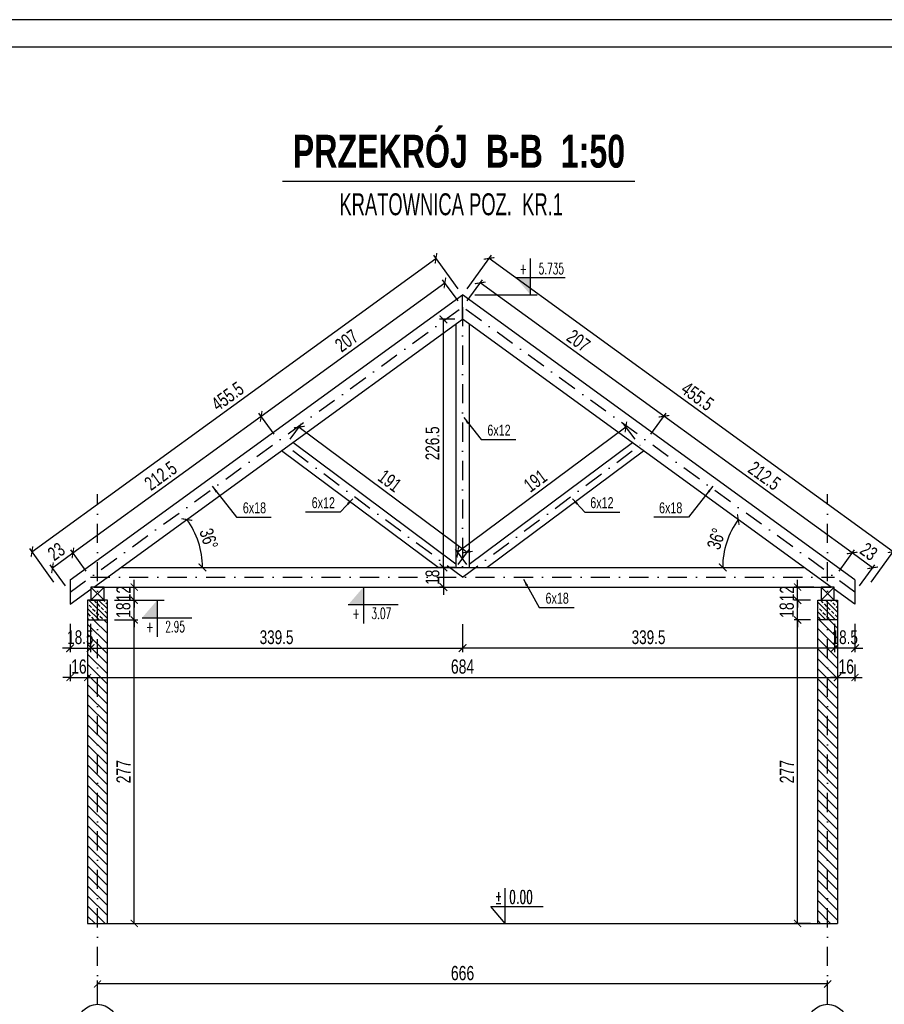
# Model space of a CAD drawing. Extents: x 10476 to 23681, y -304923 to -300723.
# Tile 16 of 25: x 22495 to 23284, y -304337 to -303438. Entities that reach past the tile are written whole.
import ezdxf

# ---------------------------------------------------------------- set-up
doc = ezdxf.new("R2010")
doc.units = 0
doc.header["$MEASUREMENT"] = 0
doc.linetypes.add('DASHDOT', pattern=[1, 0.5, -0.25, 0, -0.25])
doc.layers.get('0').update_dxf_attribs({"linetype": 'CONTINUOUS'})
doc.layers.get('DEFPOINTS').update_dxf_attribs({"linetype": 'CONTINUOUS'})
doc.layers.add('OBRYS', color=7, linetype='CONTINUOUS')
doc.styles.add('ARIAL NAROW', font='arial.ttf', dxfattribs={"width": 0.6})
doc.styles.add('GRYF', font='arialbd.ttf', dxfattribs={"width": 0.8})
doc.styles.add('RAMKA', font='arial.ttf', dxfattribs={"width": 0.7})
doc.styles.get("Standard").update_dxf_attribs({"font": 'txt.shx', "width": 0.6})
doc.dimstyles.new('1-50', dxfattribs={"dimscale": 6.5, "dimtxt": 2, "dimasz": 1, "dimexe": 0.5, "dimexo": 1, "dimgap": 0.5, "dimtad": 1, "dimrnd": 0.5, "dimdsep": 46, "dimtxsty": 'RAMKA', "dimblk": 'ARCHTICK', "dimcen": 0, "dimclrd": 2, "dimclre": 2, "dimclrt": 7, "dimadec": 0, "dimazin": 2, "dimtfac": 1, "dimtix": 1, "dimtmove": 0, "dimatfit": 3, "dimfxl": 1, "dimtolj": 1, "dimarcsym": 0})
doc.dimstyles.new('1-75', dxfattribs={"dimscale": 7, "dimtxt": 1.8, "dimasz": 1, "dimexe": 0.5, "dimexo": 1, "dimgap": 0.5, "dimtad": 1, "dimrnd": 0.5, "dimdsep": 46, "dimtxsty": 'RAMKA', "dimblk": 'ARCHTICK', "dimcen": 0, "dimclrd": 2, "dimclre": 2, "dimclrt": 7, "dimadec": 0, "dimazin": 2, "dimtfac": 1, "dimtix": 1, "dimtmove": 0, "dimatfit": 3, "dimfxl": 1, "dimtolj": 1, "dimarcsym": 0})
pattern_1 = [(315, (54718.3096, -166799.379), (4.5961939, 4.5961939), [])]
pattern_2 = [(315, (192513.973, -280476.76), (4.41941738, 4.41941738), []), (315, (192513.973, -280481.1795), (4.41941738, 4.41941738), [3.125, -1.5625])]

# ---------------------------------------------------------------- blocks, each defined once
blk = doc.blocks.new('_ArchTick')
at = {"color": 0, "linetype": 'Continuous', "const_width": 0.15}
blk.add_lwpolyline([(-0.5, -0.5), (0.5, 0.5)], dxfattribs=at)
blk = doc.blocks.new('*D121')
at = {"color": 2, "lineweight": -2, "ltscale": 35, "transparency": 16777216}
for p, q in [((22566.39, -304330.45), (22566.39, -304315.16)), ((23232.39, -304318.41), (22566.39, -304318.41)), ((23232.39, -304330.45), (23232.39, -304315.16))]:
    blk.add_line(p, q, dxfattribs=at)
at = {"layer": 'DEFPOINTS', "color": 0, "ltscale": 35, "transparency": 16777216}
for p in [(22566.39, -304318.41), (22566.39, -304336.95), (23232.39, -304336.95)]:
    blk.add_point(p, dxfattribs=at)
at = {"color": 2, "lineweight": -2, "ltscale": 35, "transparency": 16777216, "xscale": 6.5, "yscale": 6.5, "zscale": 6.5, "rotation": 180}
blk.add_blockref('_ArchTick', (22566.39, -304318.41), dxfattribs=at)
at = {"color": 2, "lineweight": -2, "ltscale": 35, "transparency": 16777216, "xscale": 6.5, "yscale": 6.5, "zscale": 6.5}
blk.add_blockref('_ArchTick', (23232.39, -304318.41), dxfattribs=at)
at = {"color": 7, "ltscale": 35, "transparency": 16777216, "insert": (22899.39, -304308.53), "char_height": 13, "attachment_point": 5, "style": 'RAMKA'}
blk.add_mtext('\\A1;666', dxfattribs=at)
blk = doc.blocks.new('*D122')
at = {"color": 2, "lineweight": -2, "ltscale": 35, "transparency": 16777216}
for p, q in [((22581.89, -303986.11), (22603.14, -303986.11)), ((22599.89, -304263.11), (22599.89, -303986.11)), ((22581.89, -304263.11), (22603.14, -304263.11))]:
    blk.add_line(p, q, dxfattribs=at)
at = {"layer": 'DEFPOINTS', "color": 0, "ltscale": 35, "transparency": 16777216}
for p in [(22575.39, -303986.11), (22599.89, -303986.11), (22575.39, -304263.11)]:
    blk.add_point(p, dxfattribs=at)
at = {"color": 2, "lineweight": -2, "ltscale": 35, "transparency": 16777216, "xscale": 6.5, "yscale": 6.5, "zscale": 6.5}
for p, rotation in [((22599.89, -303986.11), 90), ((22599.89, -304263.11), 270)]:
    blk.add_blockref('_ArchTick', p, dxfattribs=dict(at, rotation=rotation))
at = {"color": 7, "ltscale": 35, "transparency": 16777216, "insert": (22590.11, -304124.61), "char_height": 13, "attachment_point": 5, "rotation": 90, "style": 'RAMKA'}
blk.add_mtext('\\A1;277', dxfattribs=at)
blk = doc.blocks.new('*D123')
at = {"color": 2, "lineweight": -2, "ltscale": 35, "transparency": 16777216}
for p, q in [((22581.89, -303968.11), (22603.14, -303968.11)), ((22599.89, -303968.11), (22599.89, -303961.61)), ((22599.89, -303986.11), (22599.89, -303968.11)), ((22581.89, -303986.11), (22603.14, -303986.11)), ((22599.89, -303986.11), (22599.89, -303992.61))]:
    blk.add_line(p, q, dxfattribs=at)
at = {"layer": 'DEFPOINTS', "color": 0, "ltscale": 35, "transparency": 16777216}
for p in [(22575.39, -303968.11), (22599.89, -303968.11), (22575.39, -303986.11)]:
    blk.add_point(p, dxfattribs=at)
at = {"color": 2, "lineweight": -2, "ltscale": 35, "transparency": 16777216, "xscale": 6.5, "yscale": 6.5, "zscale": 6.5}
for p, rotation in [((22599.89, -303968.11), 270), ((22599.89, -303986.11), 90)]:
    blk.add_blockref('_ArchTick', p, dxfattribs=dict(at, rotation=rotation))
at = {"color": 7, "ltscale": 35, "transparency": 16777216, "insert": (22590, -303977.11), "char_height": 13, "attachment_point": 5, "rotation": 90, "style": 'RAMKA'}
blk.add_mtext('\\A1;18', dxfattribs=at)
blk = doc.blocks.new('*D124')
at = {"color": 2, "lineweight": -2, "ltscale": 35, "transparency": 16777216}
for p, q in [((22599.89, -303956.11), (22599.89, -303949.61)), ((22578.89, -303956.11), (22603.14, -303956.11)), ((22599.89, -303968.11), (22599.89, -303956.11)), ((22581.89, -303968.11), (22603.14, -303968.11)), ((22599.89, -303968.11), (22599.89, -303974.61))]:
    blk.add_line(p, q, dxfattribs=at)
at = {"layer": 'DEFPOINTS', "color": 0, "ltscale": 35, "transparency": 16777216}
for p in [(22572.39, -303956.11), (22599.89, -303956.11), (22575.39, -303968.11)]:
    blk.add_point(p, dxfattribs=at)
at = {"color": 2, "lineweight": -2, "ltscale": 35, "transparency": 16777216, "xscale": 6.5, "yscale": 6.5, "zscale": 6.5}
for p, rotation in [((22599.89, -303956.11), 270), ((22599.89, -303968.11), 90)]:
    blk.add_blockref('_ArchTick', p, dxfattribs=dict(at, rotation=rotation))
at = {"color": 7, "ltscale": 35, "transparency": 16777216, "insert": (22590.11, -303962.11), "char_height": 13, "attachment_point": 5, "rotation": 90, "style": 'RAMKA'}
blk.add_mtext('\\A1;12', dxfattribs=at)
blk = doc.blocks.new('*D125')
at = {"color": 2, "lineweight": -2, "ltscale": 35, "transparency": 16777216}
for p, q in [((22541.39, -304026.67), (22541.39, -304041.85)), ((22557.39, -304026.67), (22557.39, -304041.85)), ((22541.39, -304038.6), (22534.89, -304038.6)), ((22541.39, -304038.6), (22557.39, -304038.6)), ((22557.39, -304038.6), (22563.89, -304038.6))]:
    blk.add_line(p, q, dxfattribs=at)
at = {"layer": 'DEFPOINTS', "color": 0, "ltscale": 35, "transparency": 16777216}
for p in [(22541.39, -304020.17), (22557.39, -304020.17), (22557.39, -304038.6)]:
    blk.add_point(p, dxfattribs=at)
at = {"color": 2, "lineweight": -2, "ltscale": 35, "transparency": 16777216, "xscale": 6.5, "yscale": 6.5, "zscale": 6.5}
blk.add_blockref('_ArchTick', (22541.39, -304038.6), dxfattribs=at)
at = {"color": 2, "lineweight": -2, "ltscale": 35, "transparency": 16777216, "xscale": 6.5, "yscale": 6.5, "zscale": 6.5, "rotation": 180}
blk.add_blockref('_ArchTick', (22557.39, -304038.6), dxfattribs=at)
at = {"color": 7, "ltscale": 35, "transparency": 16777216, "insert": (22549.39, -304028.72), "char_height": 13, "attachment_point": 5, "style": 'RAMKA'}
blk.add_mtext('\\A1;16', dxfattribs=at)
blk = doc.blocks.new('*D126')
at = {"color": 2, "lineweight": -2, "ltscale": 35, "transparency": 16777216}
for p, q in [((22557.39, -304026.67), (22557.39, -304041.85)), ((22557.39, -304038.6), (23241.39, -304038.6)), ((23241.39, -304038.5), (23241.39, -304041.85))]:
    blk.add_line(p, q, dxfattribs=at)
at = {"layer": 'DEFPOINTS', "color": 0, "ltscale": 35, "transparency": 16777216}
for p in [(22557.39, -304020.17), (23241.39, -304032), (23241.39, -304038.6)]:
    blk.add_point(p, dxfattribs=at)
at = {"color": 2, "lineweight": -2, "ltscale": 35, "transparency": 16777216, "xscale": 6.5, "yscale": 6.5, "zscale": 6.5, "rotation": 180}
blk.add_blockref('_ArchTick', (22557.39, -304038.6), dxfattribs=at)
at = {"color": 2, "lineweight": -2, "ltscale": 35, "transparency": 16777216, "xscale": 6.5, "yscale": 6.5, "zscale": 6.5}
blk.add_blockref('_ArchTick', (23241.39, -304038.6), dxfattribs=at)
at = {"color": 7, "ltscale": 35, "transparency": 16777216, "insert": (22899.39, -304028.72), "char_height": 13, "attachment_point": 5, "style": 'RAMKA'}
blk.add_mtext('\\A1;684', dxfattribs=at)
blk = doc.blocks.new('*D127')
at = {"color": 2, "lineweight": -2, "ltscale": 35, "transparency": 16777216}
for p, q in [((23257.39, -304026.67), (23257.39, -304041.85)), ((23241.39, -304038.6), (23234.89, -304038.6)), ((23241.39, -304038.5), (23241.39, -304041.85)), ((23241.39, -304038.6), (23257.39, -304038.6)), ((23257.39, -304038.6), (23263.89, -304038.6))]:
    blk.add_line(p, q, dxfattribs=at)
at = {"layer": 'DEFPOINTS', "color": 0, "ltscale": 35, "transparency": 16777216}
for p in [(23257.39, -304020.17), (23241.39, -304032), (23257.39, -304038.6)]:
    blk.add_point(p, dxfattribs=at)
at = {"color": 2, "lineweight": -2, "ltscale": 35, "transparency": 16777216, "xscale": 6.5, "yscale": 6.5, "zscale": 6.5}
blk.add_blockref('_ArchTick', (23241.39, -304038.6), dxfattribs=at)
at = {"color": 2, "lineweight": -2, "ltscale": 35, "transparency": 16777216, "xscale": 6.5, "yscale": 6.5, "zscale": 6.5, "rotation": 180}
blk.add_blockref('_ArchTick', (23257.39, -304038.6), dxfattribs=at)
at = {"color": 7, "ltscale": 35, "transparency": 16777216, "insert": (23249.39, -304028.72), "char_height": 13, "attachment_point": 5, "style": 'RAMKA'}
blk.add_mtext('\\A1;16', dxfattribs=at)
blk = doc.blocks.new('*D128')
at = {"color": 2, "lineweight": -2, "ltscale": 35, "transparency": 16777216}
for p, q in [((23205.07, -303956.11), (23205.07, -303949.61)), ((23219.89, -303956.11), (23201.82, -303956.11)), ((23205.07, -303968.11), (23205.07, -303956.11)), ((23216.89, -303968.11), (23201.82, -303968.11)), ((23205.07, -303968.11), (23205.07, -303974.61))]:
    blk.add_line(p, q, dxfattribs=at)
at = {"layer": 'DEFPOINTS', "color": 0, "ltscale": 35, "transparency": 16777216}
for p in [(23205.07, -303956.11), (23226.39, -303956.11), (23223.39, -303968.11)]:
    blk.add_point(p, dxfattribs=at)
at = {"color": 2, "lineweight": -2, "ltscale": 35, "transparency": 16777216, "xscale": 6.5, "yscale": 6.5, "zscale": 6.5}
for p, rotation in [((23205.07, -303956.11), 270), ((23205.07, -303968.11), 90)]:
    blk.add_blockref('_ArchTick', p, dxfattribs=dict(at, rotation=rotation))
at = {"color": 7, "ltscale": 35, "transparency": 16777216, "insert": (23195.29, -303962.11), "char_height": 13, "attachment_point": 5, "rotation": 90, "style": 'RAMKA'}
blk.add_mtext('\\A1;12', dxfattribs=at)
blk = doc.blocks.new('*D129')
at = {"color": 2, "lineweight": -2, "ltscale": 35, "transparency": 16777216}
for p, q in [((23216.89, -303986.11), (23201.82, -303986.11)), ((23205.07, -304263.11), (23205.07, -303986.11)), ((23216.89, -304263.11), (23201.82, -304263.11))]:
    blk.add_line(p, q, dxfattribs=at)
at = {"layer": 'DEFPOINTS', "color": 0, "ltscale": 35, "transparency": 16777216}
for p in [(23205.07, -303986.11), (23223.39, -303986.11), (23223.39, -304263.11)]:
    blk.add_point(p, dxfattribs=at)
at = {"color": 2, "lineweight": -2, "ltscale": 35, "transparency": 16777216, "xscale": 6.5, "yscale": 6.5, "zscale": 6.5}
for p, rotation in [((23205.07, -303986.11), 90), ((23205.07, -304263.11), 270)]:
    blk.add_blockref('_ArchTick', p, dxfattribs=dict(at, rotation=rotation))
at = {"color": 7, "ltscale": 35, "transparency": 16777216, "insert": (23195.29, -304124.61), "char_height": 13, "attachment_point": 5, "rotation": 90, "style": 'RAMKA'}
blk.add_mtext('\\A1;277', dxfattribs=at)
blk = doc.blocks.new('*D130')
at = {"color": 2, "lineweight": -2, "ltscale": 35, "transparency": 16777216}
for p, q in [((23216.89, -303968.11), (23201.82, -303968.11)), ((23205.07, -303968.11), (23205.07, -303961.61)), ((23205.07, -303986.11), (23205.07, -303968.11)), ((23216.89, -303986.11), (23201.82, -303986.11)), ((23205.07, -303986.11), (23205.07, -303992.61))]:
    blk.add_line(p, q, dxfattribs=at)
at = {"layer": 'DEFPOINTS', "color": 0, "ltscale": 35, "transparency": 16777216}
for p in [(23205.07, -303968.11), (23223.39, -303968.11), (23223.39, -303986.11)]:
    blk.add_point(p, dxfattribs=at)
at = {"color": 2, "lineweight": -2, "ltscale": 35, "transparency": 16777216, "xscale": 6.5, "yscale": 6.5, "zscale": 6.5}
for p, rotation in [((23205.07, -303968.11), 270), ((23205.07, -303986.11), 90)]:
    blk.add_blockref('_ArchTick', p, dxfattribs=dict(at, rotation=rotation))
at = {"color": 7, "ltscale": 35, "transparency": 16777216, "insert": (23195.18, -303977.11), "char_height": 13, "attachment_point": 5, "rotation": 90, "style": 'RAMKA'}
blk.add_mtext('\\A1;18', dxfattribs=at)
blk = doc.blocks.new('*D131')
at = {"color": 2, "lineweight": -2, "ltscale": 35, "transparency": 16777216}
for p, q in [((22541.39, -303989.65), (22541.39, -304015.39)), ((22560.06, -303989.5), (22560.06, -304015.39)), ((22541.39, -304011.89), (22534.39, -304011.89)), ((22541.39, -304011.89), (22560.06, -304011.89)), ((22560.06, -304011.89), (22567.06, -304011.89))]:
    blk.add_line(p, q, dxfattribs=at)
at = {"layer": 'DEFPOINTS', "color": 0, "ltscale": 35, "transparency": 16777216}
for p in [(22541.39, -303982.65), (22560.06, -303982.5), (22560.06, -304011.89)]:
    blk.add_point(p, dxfattribs=at)
at = {"color": 2, "lineweight": -2, "ltscale": 35, "transparency": 16777216, "xscale": 7, "yscale": 7, "zscale": 7}
blk.add_blockref('_ArchTick', (22541.39, -304011.89), dxfattribs=at)
at = {"color": 2, "lineweight": -2, "ltscale": 35, "transparency": 16777216, "xscale": 7, "yscale": 7, "zscale": 7, "rotation": 180}
blk.add_blockref('_ArchTick', (22560.06, -304011.89), dxfattribs=at)
at = {"color": 7, "ltscale": 35, "transparency": 16777216, "insert": (22550.72, -304001.95), "char_height": 12.6, "attachment_point": 5, "style": 'RAMKA'}
blk.add_mtext('\\A1;18.5', dxfattribs=at)
blk = doc.blocks.new('*D132')
at = {"color": 2, "lineweight": -2, "ltscale": 35, "transparency": 16777216}
for p, q in [((22560.06, -303989.5), (22560.06, -304015.39)), ((22899.39, -303989.81), (22899.39, -304015.39)), ((22560.06, -304011.89), (22899.39, -304011.89))]:
    blk.add_line(p, q, dxfattribs=at)
at = {"layer": 'DEFPOINTS', "color": 0, "ltscale": 35, "transparency": 16777216}
for p in [(22560.06, -303982.5), (22899.39, -303982.81), (22899.39, -304011.89)]:
    blk.add_point(p, dxfattribs=at)
at = {"color": 2, "lineweight": -2, "ltscale": 35, "transparency": 16777216, "xscale": 7, "yscale": 7, "zscale": 7, "rotation": 180}
blk.add_blockref('_ArchTick', (22560.06, -304011.89), dxfattribs=at)
at = {"color": 2, "lineweight": -2, "ltscale": 35, "transparency": 16777216, "xscale": 7, "yscale": 7, "zscale": 7}
blk.add_blockref('_ArchTick', (22899.39, -304011.89), dxfattribs=at)
at = {"color": 7, "ltscale": 35, "transparency": 16777216, "insert": (22729.72, -304001.95), "char_height": 12.6, "attachment_point": 5, "style": 'RAMKA'}
blk.add_mtext('\\A1;339.5', dxfattribs=at)
blk = doc.blocks.new('*D133')
at = {"color": 2, "lineweight": -2, "ltscale": 35, "transparency": 16777216}
for p, q in [((23238.71, -303989.5), (23238.71, -304015.39)), ((23257.39, -303989.65), (23257.39, -304015.39)), ((23238.71, -304011.89), (23231.71, -304011.89)), ((23257.39, -304011.89), (23238.71, -304011.89)), ((23257.39, -304011.89), (23264.39, -304011.89))]:
    blk.add_line(p, q, dxfattribs=at)
at = {"layer": 'DEFPOINTS', "color": 0, "ltscale": 35, "transparency": 16777216}
for p in [(23238.71, -303982.5), (23257.39, -303982.65), (23238.71, -304011.89)]:
    blk.add_point(p, dxfattribs=at)
at = {"color": 2, "lineweight": -2, "ltscale": 35, "transparency": 16777216, "xscale": 7, "yscale": 7, "zscale": 7}
blk.add_blockref('_ArchTick', (23238.71, -304011.89), dxfattribs=at)
at = {"color": 2, "lineweight": -2, "ltscale": 35, "transparency": 16777216, "xscale": 7, "yscale": 7, "zscale": 7, "rotation": 180}
blk.add_blockref('_ArchTick', (23257.39, -304011.89), dxfattribs=at)
at = {"color": 7, "ltscale": 35, "transparency": 16777216, "insert": (23248.05, -304001.95), "char_height": 12.6, "attachment_point": 5, "style": 'RAMKA'}
blk.add_mtext('\\A1;18.5', dxfattribs=at)
blk = doc.blocks.new('*D134')
at = {"color": 2, "lineweight": -2, "ltscale": 35, "transparency": 16777216}
for p, q in [((22899.39, -303989.81), (22899.39, -304015.39)), ((23238.71, -303989.5), (23238.71, -304015.39)), ((23238.71, -304011.89), (22899.39, -304011.89))]:
    blk.add_line(p, q, dxfattribs=at)
at = {"layer": 'DEFPOINTS', "color": 0, "ltscale": 35, "transparency": 16777216}
for p in [(22899.39, -303982.81), (23238.71, -303982.5), (22899.39, -304011.89)]:
    blk.add_point(p, dxfattribs=at)
at = {"color": 2, "lineweight": -2, "ltscale": 35, "transparency": 16777216, "xscale": 7, "yscale": 7, "zscale": 7, "rotation": 180}
blk.add_blockref('_ArchTick', (22899.39, -304011.89), dxfattribs=at)
at = {"color": 2, "lineweight": -2, "ltscale": 35, "transparency": 16777216, "xscale": 7, "yscale": 7, "zscale": 7}
blk.add_blockref('_ArchTick', (23238.71, -304011.89), dxfattribs=at)
at = {"color": 7, "ltscale": 35, "transparency": 16777216, "insert": (23069.05, -304001.95), "char_height": 12.6, "attachment_point": 5, "style": 'RAMKA'}
blk.add_mtext('\\A1;339.5', dxfattribs=at)
blk = doc.blocks.new('*D135')
at = {"color": 2, "lineweight": -2, "ltscale": 35, "transparency": 16777216}
for p, q in [((22742.04, -303821.23), (22752.48, -303807.21)), ((22750.39, -303810.02), (22903.74, -303924.2)), ((22895.4, -303935.41), (22905.83, -303921.39))]:
    blk.add_line(p, q, dxfattribs=at)
at = {"layer": 'DEFPOINTS', "color": 0, "ltscale": 35, "transparency": 16777216}
for p in [(22737.86, -303826.84), (22903.74, -303924.2), (22891.22, -303941.02)]:
    blk.add_point(p, dxfattribs=at)
at = {"color": 2, "lineweight": -2, "ltscale": 35, "transparency": 16777216, "xscale": 7, "yscale": 7, "zscale": 7}
for p, rotation in [((22750.39, -303810.02), 143.3303688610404), ((22903.74, -303924.2), 323.3303688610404)]:
    blk.add_blockref('_ArchTick', p, dxfattribs=dict(at, rotation=rotation))
at = {"color": 7, "ltscale": 35, "transparency": 16777216, "insert": (22833, -303859.14), "char_height": 12.6, "attachment_point": 5, "rotation": 323.33037, "style": 'RAMKA'}
blk.add_mtext('\\A1;191', dxfattribs=at)
blk = doc.blocks.new('*D136')
at = {"color": 2, "lineweight": -2, "ltscale": 35, "transparency": 16777216}
for p, q in [((22892.39, -303711.7), (22878.43, -303711.7)), ((22881.93, -303938.11), (22881.93, -303711.7)), ((22892.39, -303938.11), (22878.43, -303938.11))]:
    blk.add_line(p, q, dxfattribs=at)
at = {"layer": 'DEFPOINTS', "color": 0, "ltscale": 35, "transparency": 16777216}
for p in [(22881.93, -303711.7), (22899.39, -303711.7), (22899.39, -303938.11)]:
    blk.add_point(p, dxfattribs=at)
at = {"color": 2, "lineweight": -2, "ltscale": 35, "transparency": 16777216, "xscale": 7, "yscale": 7, "zscale": 7}
for p, rotation in [((22881.93, -303711.7), 90), ((22881.93, -303938.11), 270)]:
    blk.add_blockref('_ArchTick', p, dxfattribs=dict(at, rotation=rotation))
at = {"color": 7, "ltscale": 35, "transparency": 16777216, "insert": (22871.99, -303824.9), "char_height": 12.6, "attachment_point": 5, "rotation": 90, "style": 'RAMKA'}
blk.add_mtext('\\A1;226.5', dxfattribs=at)
blk = doc.blocks.new('*D137')
at = {"color": 2, "lineweight": -2, "ltscale": 35, "transparency": 16777216}
for p, q in [((22881.93, -303938.11), (22881.93, -303931.11)), ((22892.39, -303938.11), (22878.43, -303938.11)), ((22881.93, -303938.11), (22881.93, -303956.11)), ((22882.36, -303956.11), (22878.43, -303956.11)), ((22881.93, -303956.11), (22881.93, -303963.11))]:
    blk.add_line(p, q, dxfattribs=at)
at = {"layer": 'DEFPOINTS', "color": 0, "ltscale": 35, "transparency": 16777216}
for p in [(22899.39, -303938.11), (22881.93, -303956.11), (22889.36, -303956.11)]:
    blk.add_point(p, dxfattribs=at)
at = {"color": 2, "lineweight": -2, "ltscale": 35, "transparency": 16777216, "xscale": 7, "yscale": 7, "zscale": 7}
for p, rotation in [((22881.93, -303938.11), 270), ((22881.93, -303956.11), 90)]:
    blk.add_blockref('_ArchTick', p, dxfattribs=dict(at, rotation=rotation))
at = {"color": 7, "ltscale": 35, "transparency": 16777216, "insert": (22871.99, -303947.11), "char_height": 12.6, "attachment_point": 5, "rotation": 90, "style": 'RAMKA'}
blk.add_mtext('\\A1;18', dxfattribs=at)
blk = doc.blocks.new('*D138')
at = {"color": 2, "lineweight": -2, "ltscale": 35, "transparency": 16777216}
blk.add_arc((22587.76, -303938.11), 74.31, 0, 36, dxfattribs=at)
at = {"layer": 'DEFPOINTS', "color": 0, "ltscale": 35, "transparency": 16777216}
for p in [(22899.39, -303711.7), (22660.45, -303922.66), (22587.76, -303938.11), (23211.01, -303938.11), (22562.98, -303956.11)]:
    blk.add_point(p, dxfattribs=at)
at = {"color": 2, "lineweight": -2, "ltscale": 35, "transparency": 16777216, "xscale": 7, "yscale": 7, "zscale": 7}
for p, rotation in [((22647.88, -303894.43), 126.0000000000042), ((22662.07, -303938.11), 270.0000000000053)]:
    blk.add_blockref('_ArchTick', p, dxfattribs=dict(at, rotation=rotation))
at = {"color": 7, "ltscale": 35, "transparency": 16777216, "insert": (22667.88, -303912.07), "char_height": 12.6, "attachment_point": 5, "rotation": 288, "style": 'RAMKA'}
blk.add_mtext('\\A1;36°', dxfattribs=at)
blk = doc.blocks.new('*D139')
at = {"color": 2, "lineweight": -2, "ltscale": 35, "transparency": 16777216}
for p, q in [((22555.95, -303941.44), (22541.91, -303922.12)), ((22525.29, -303938.52), (22543.96, -303924.95)), ((22537.27, -303955.01), (22523.23, -303935.69))]:
    blk.add_line(p, q, dxfattribs=at)
at = {"layer": 'DEFPOINTS', "color": 0, "ltscale": 35, "transparency": 16777216}
for p in [(22543.96, -303924.95), (22560.06, -303947.11), (22541.39, -303960.67)]:
    blk.add_point(p, dxfattribs=at)
at = {"color": 2, "lineweight": -2, "ltscale": 35, "transparency": 16777216, "xscale": 7, "yscale": 7, "zscale": 7}
for p, rotation in [((22543.96, -303924.95), 35.99999999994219), ((22525.29, -303938.52), 215.9999999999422)]:
    blk.add_blockref('_ArchTick', p, dxfattribs=dict(at, rotation=rotation))
at = {"color": 7, "ltscale": 35, "transparency": 16777216, "insert": (22528.79, -303923.7), "char_height": 12.6, "attachment_point": 5, "rotation": 36, "style": 'RAMKA'}
blk.add_mtext('\\A1;23', dxfattribs=at)
blk = doc.blocks.new('*D140')
at = {"color": 2, "lineweight": -2, "ltscale": 35, "transparency": 16777216}
for p, q in [((22727.69, -303816.67), (22713.65, -303797.34)), ((22543.96, -303924.95), (22715.7, -303800.18)), ((22555.95, -303941.44), (22541.91, -303922.12))]:
    blk.add_line(p, q, dxfattribs=at)
at = {"layer": 'DEFPOINTS', "color": 0, "ltscale": 35, "transparency": 16777216}
for p in [(22715.7, -303800.18), (22731.8, -303822.33), (22560.06, -303947.11)]:
    blk.add_point(p, dxfattribs=at)
at = {"color": 2, "lineweight": -2, "ltscale": 35, "transparency": 16777216, "xscale": 7, "yscale": 7, "zscale": 7}
for p, rotation in [((22715.7, -303800.18), 35.99999999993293), ((22543.96, -303924.95), 215.9999999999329)]:
    blk.add_blockref('_ArchTick', p, dxfattribs=dict(at, rotation=rotation))
at = {"color": 7, "ltscale": 35, "transparency": 16777216, "insert": (22624, -303854.53), "char_height": 12.6, "attachment_point": 5, "rotation": 36, "style": 'RAMKA'}
blk.add_mtext('\\A1;212.5', dxfattribs=at)
blk = doc.blocks.new('*D141')
at = {"color": 2, "lineweight": -2, "ltscale": 35, "transparency": 16777216}
for p, q in [((22715.7, -303800.18), (22883.29, -303678.42)), ((22895.27, -303694.91), (22881.23, -303675.58)), ((22727.69, -303816.67), (22713.65, -303797.34))]:
    blk.add_line(p, q, dxfattribs=at)
at = {"layer": 'DEFPOINTS', "color": 0, "ltscale": 35, "transparency": 16777216}
for p in [(22883.29, -303678.42), (22899.39, -303700.57), (22731.8, -303822.33)]:
    blk.add_point(p, dxfattribs=at)
at = {"color": 2, "lineweight": -2, "ltscale": 35, "transparency": 16777216, "xscale": 7, "yscale": 7, "zscale": 7}
for p, rotation in [((22883.29, -303678.42), 35.99999999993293), ((22715.7, -303800.18), 215.9999999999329)]:
    blk.add_blockref('_ArchTick', p, dxfattribs=dict(at, rotation=rotation))
at = {"color": 7, "ltscale": 35, "transparency": 16777216, "insert": (22793.66, -303731.26), "char_height": 12.6, "attachment_point": 5, "rotation": 36, "style": 'RAMKA'}
blk.add_mtext('\\A1;207', dxfattribs=at)
blk = doc.blocks.new('*D142')
at = {"color": 2, "lineweight": -2, "ltscale": 35, "transparency": 16777216}
for p, q in [((22895.27, -303683.78), (22873.08, -303653.25)), ((22506.56, -303923.87), (22875.14, -303656.08)), ((22526.69, -303951.57), (22504.5, -303921.03))]:
    blk.add_line(p, q, dxfattribs=at)
at = {"layer": 'DEFPOINTS', "color": 0, "ltscale": 35, "transparency": 16777216}
for p in [(22875.14, -303656.08), (22899.39, -303689.45), (22530.81, -303957.24)]:
    blk.add_point(p, dxfattribs=at)
at = {"color": 2, "lineweight": -2, "ltscale": 35, "transparency": 16777216, "xscale": 7, "yscale": 7, "zscale": 7}
for p, rotation in [((22875.14, -303656.08), 35.99999999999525), ((22506.56, -303923.87), 215.9999999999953)]:
    blk.add_blockref('_ArchTick', p, dxfattribs=dict(at, rotation=rotation))
at = {"color": 7, "ltscale": 35, "transparency": 16777216, "insert": (22685.03, -303781.96), "char_height": 12.6, "attachment_point": 5, "rotation": 36, "style": 'RAMKA'}
blk.add_mtext('\\A1;455.5', dxfattribs=at)
blk = doc.blocks.new('*D147')
at = {"color": 2, "lineweight": -2, "ltscale": 35, "transparency": 16777216}
for p, q in [((23048.39, -303810.02), (22895.03, -303924.2)), ((23056.73, -303821.23), (23046.3, -303807.21)), ((22903.38, -303935.41), (22892.94, -303921.39))]:
    blk.add_line(p, q, dxfattribs=at)
at = {"layer": 'DEFPOINTS', "color": 0, "ltscale": 35, "transparency": 16777216}
for p in [(23060.91, -303826.84), (22895.03, -303924.2), (22907.56, -303941.02)]:
    blk.add_point(p, dxfattribs=at)
at = {"color": 2, "lineweight": -2, "ltscale": 35, "transparency": 16777216, "xscale": 7, "yscale": 7, "zscale": 7}
for p, rotation in [((23048.39, -303810.02), 36.66963113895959), ((22895.03, -303924.2), 216.6696311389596)]:
    blk.add_blockref('_ArchTick', p, dxfattribs=dict(at, rotation=rotation))
at = {"color": 7, "ltscale": 35, "transparency": 16777216, "insert": (22965.78, -303859.14), "char_height": 12.6, "attachment_point": 5, "rotation": 36.66963, "style": 'RAMKA'}
blk.add_mtext('\\A1;191', dxfattribs=at)
blk = doc.blocks.new('*D148')
at = {"color": 2, "lineweight": -2, "ltscale": 35, "transparency": 16777216}
blk.add_arc((23211.01, -303938.11), 74.31, 144, 180, dxfattribs=at)
at = {"layer": 'DEFPOINTS', "color": 0, "ltscale": 35, "transparency": 16777216}
for p in [(22899.39, -303711.7), (23143.13, -303907.88), (22587.76, -303938.11), (23211.01, -303938.11), (23235.79, -303956.11)]:
    blk.add_point(p, dxfattribs=at)
at = {"color": 2, "lineweight": -2, "ltscale": 35, "transparency": 16777216, "xscale": 7, "yscale": 7, "zscale": 7}
for p, rotation in [((23150.9, -303894.43), 54.00000000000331), ((23136.71, -303938.11), 269.9999999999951)]:
    blk.add_blockref('_ArchTick', p, dxfattribs=dict(at, rotation=rotation))
at = {"color": 7, "ltscale": 35, "transparency": 16777216, "insert": (23130.89, -303912.07), "char_height": 12.6, "attachment_point": 5, "rotation": 72, "style": 'RAMKA'}
blk.add_mtext('\\A1;36°', dxfattribs=at)
blk = doc.blocks.new('*D143')
at = {"color": 2, "lineweight": -2, "ltscale": 35, "transparency": 16777216}
for p, q in [((23242.83, -303941.44), (23256.87, -303922.12)), ((23273.48, -303938.52), (23254.81, -303924.95)), ((23261.5, -303955.01), (23275.54, -303935.69))]:
    blk.add_line(p, q, dxfattribs=at)
at = {"layer": 'DEFPOINTS', "color": 0, "ltscale": 35, "transparency": 16777216}
for p in [(23254.81, -303924.95), (23238.71, -303947.11), (23257.39, -303960.67)]:
    blk.add_point(p, dxfattribs=at)
at = {"color": 2, "lineweight": -2, "ltscale": 35, "transparency": 16777216, "xscale": 7, "yscale": 7, "zscale": 7}
for p, rotation in [((23254.81, -303924.95), 144.0000000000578), ((23273.48, -303938.52), 324.0000000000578)]:
    blk.add_blockref('_ArchTick', p, dxfattribs=dict(at, rotation=rotation))
at = {"color": 7, "ltscale": 35, "transparency": 16777216, "insert": (23269.99, -303923.7), "char_height": 12.6, "attachment_point": 5, "rotation": 324, "style": 'RAMKA'}
blk.add_mtext('\\A1;23', dxfattribs=at)
blk = doc.blocks.new('*D144')
at = {"color": 2, "lineweight": -2, "ltscale": 35, "transparency": 16777216}
for p, q in [((23071.09, -303816.67), (23085.13, -303797.34)), ((23254.81, -303924.95), (23083.07, -303800.18)), ((23242.83, -303941.44), (23256.87, -303922.12))]:
    blk.add_line(p, q, dxfattribs=at)
at = {"layer": 'DEFPOINTS', "color": 0, "ltscale": 35, "transparency": 16777216}
for p in [(23083.07, -303800.18), (23066.97, -303822.33), (23238.71, -303947.11)]:
    blk.add_point(p, dxfattribs=at)
at = {"color": 2, "lineweight": -2, "ltscale": 35, "transparency": 16777216, "xscale": 7, "yscale": 7, "zscale": 7}
for p, rotation in [((23083.07, -303800.18), 144.0000000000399), ((23254.81, -303924.95), 324.0000000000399)]:
    blk.add_blockref('_ArchTick', p, dxfattribs=dict(at, rotation=rotation))
at = {"color": 7, "ltscale": 35, "transparency": 16777216, "insert": (23174.78, -303854.53), "char_height": 12.6, "attachment_point": 5, "rotation": 324, "style": 'RAMKA'}
blk.add_mtext('\\A1;212.5', dxfattribs=at)
blk = doc.blocks.new('*D145')
at = {"color": 2, "lineweight": -2, "ltscale": 35, "transparency": 16777216}
for p, q in [((22903.5, -303694.91), (22917.54, -303675.58)), ((23083.07, -303800.18), (22915.48, -303678.42)), ((23071.09, -303816.67), (23085.13, -303797.34))]:
    blk.add_line(p, q, dxfattribs=at)
at = {"layer": 'DEFPOINTS', "color": 0, "ltscale": 35, "transparency": 16777216}
for p in [(22915.48, -303678.42), (22899.39, -303700.57), (23066.97, -303822.33)]:
    blk.add_point(p, dxfattribs=at)
at = {"color": 2, "lineweight": -2, "ltscale": 35, "transparency": 16777216, "xscale": 7, "yscale": 7, "zscale": 7}
for p, rotation in [((22915.48, -303678.42), 144.0000000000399), ((23083.07, -303800.18), 324.0000000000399)]:
    blk.add_blockref('_ArchTick', p, dxfattribs=dict(at, rotation=rotation))
at = {"color": 7, "ltscale": 35, "transparency": 16777216, "insert": (23005.12, -303731.26), "char_height": 12.6, "attachment_point": 5, "rotation": 324, "style": 'RAMKA'}
blk.add_mtext('\\A1;207', dxfattribs=at)
blk = doc.blocks.new('*D146')
at = {"color": 2, "lineweight": -2, "ltscale": 35, "transparency": 16777216}
for p, q in [((22903.5, -303683.78), (22925.69, -303653.25)), ((23292.21, -303923.87), (22923.63, -303656.08)), ((23272.08, -303951.57), (23294.27, -303921.03))]:
    blk.add_line(p, q, dxfattribs=at)
at = {"layer": 'DEFPOINTS', "color": 0, "ltscale": 35, "transparency": 16777216}
for p in [(22923.63, -303656.08), (22899.39, -303689.45), (23267.97, -303957.24)]:
    blk.add_point(p, dxfattribs=at)
at = {"color": 2, "lineweight": -2, "ltscale": 35, "transparency": 16777216, "xscale": 7, "yscale": 7, "zscale": 7}
for p, rotation in [((22923.63, -303656.08), 144.0000000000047), ((23292.21, -303923.87), 324.0000000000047)]:
    blk.add_blockref('_ArchTick', p, dxfattribs=dict(at, rotation=rotation))
at = {"color": 7, "ltscale": 35, "transparency": 16777216, "insert": (23113.75, -303781.96), "char_height": 12.6, "attachment_point": 5, "rotation": 324, "style": 'RAMKA'}
blk.add_mtext('\\A1;455.5', dxfattribs=at)
blk = doc.blocks.new('W')
at = {"layer": 'OBRYS', "linetype": 'Continuous'}
for p, q in [((0, -32.09), (0, 0)), ((0, -32.09), (-13.28, -16.67)), ((-13.28, -16.67), (34.41, -16.67))]:
    blk.add_line(p, q, dxfattribs=at)

msp = doc.modelspace()

# ---------------------------------------------------------------- hatches: boundary and pattern name
at = {"linetype": 'Continuous', "ltscale": 35}
h = msp.add_hatch(dxfattribs=at)
h.set_pattern_fill('ANSI33', scale=25, angle=-90, style=0)
h.set_pattern_definition(pattern_2)
h.paths.add_polyline_path([(22557.3872, -303986.10734), (22575.3872, -303986.10734), (22575.3872, -303968.10734), (22557.3872, -303968.10734)])
h = msp.add_hatch(dxfattribs=at)
h.set_pattern_fill('ANSI33', scale=25, angle=-90, style=0)
h.set_pattern_definition(pattern_2)
h.paths.add_polyline_path([(23241.3872, -303986.10734), (23223.3872, -303986.10734), (23223.3872, -303968.10734), (23241.3872, -303968.10734)])
at = {"linetype": 'DASHDOT', "ltscale": 35}
h = msp.add_hatch(dxfattribs=at)
h.set_pattern_fill('CEGŁA_ZWYKŁA', color=2, scale=100, angle=-90, style=0, pattern_type=2)
h.set_pattern_definition(pattern_1)
h.paths.add_polyline_path([(22557.3872, -303986.10734), (22557.3872, -304263.10734), (22575.3872, -304263.10734), (22575.3872, -303986.10734), (22562.3872, -303986.10734)])
h = msp.add_hatch(dxfattribs=at)
h.set_pattern_fill('CEGŁA_ZWYKŁA', color=2, scale=100, angle=-90, style=0, pattern_type=2)
h.set_pattern_definition(pattern_1)
h.paths.add_polyline_path([(23241.3872, -303986.10734), (23241.3872, -304263.10734), (23223.38721, -304263.10734), (23223.3872, -303986.10734), (23236.3872, -303986.10734)])

# ---------------------------------------------------------------- linework, layer by layer
at = {"color": 7, "ltscale": 35}
for p, q in [((22735.04329, -303585.72335), (23056.45671, -303585.72335)), ((22541.3872, -303949.54954), (22899.3872, -303689.44732)), ((22899.3872, -303711.69654), (22899.3872, -303689.44732)), ((23257.3872, -303949.54954), (22899.3872, -303689.44732)), ((22562.9846, -303956.10734), (22899.3872, -303711.69654)), ((22893.3872, -303716.0558), (22893.3872, -303938.10734)), ((23235.78981, -303956.10734), (22899.3872, -303711.69654)), ((22905.3872, -303716.0558), (22905.3872, -303938.10734)), ((22893.3872, -303935.15959), (22744.44799, -303824.26647)), ((22905.3872, -303935.15959), (23054.32642, -303824.26647)), ((22877.25253, -303938.10734), (22734.2781, -303831.65532)), ((22921.52188, -303938.10734), (23064.49631, -303831.65532)), ((22587.75948, -303938.10734), (23211.01493, -303938.10734)), ((22541.3872, -303949.54954), (22541.3872, -303971.79877)), ((23257.3872, -303949.54954), (23257.3872, -303971.79877)), ((22541.3872, -303971.79877), (22560.3872, -303957.99446)), ((22562.9846, -303956.10734), (23235.78981, -303956.10734)), ((23257.3872, -303971.79877), (23238.3872, -303957.99446))]:
    msp.add_line(p, q, dxfattribs=at)
at = {"linetype": 'Continuous'}
for p, q in [((22961.48972, -303689.44732), (22961.48972, -303656.07278)), ((22947.67629, -303673.4122), (22993.02056, -303673.4122)), ((22808.9772, -303956.10734), (22808.9772, -303989.48188)), ((22620.84513, -303968.10734), (22620.84513, -304001.48188)), ((22795.16378, -303972.14246), (22840.50805, -303972.14246)), ((22557.3872, -303986.10734), (22557.3872, -304263.10734)), ((22575.3872, -304263.10734), (22575.3872, -303986.10734)), ((22607.0317, -303984.14246), (22652.37597, -303984.14246)), ((23223.3872, -304263.10734), (23223.3872, -303986.10734)), ((23241.3872, -303986.10734), (23241.3872, -304263.10734))]:
    msp.add_line(p, q, dxfattribs=at)
at = {"color": 2, "ltscale": 35}
for p, q in [((22910.46171, -303689.44732), (22967.58844, -303689.44732)), ((22560.3872, -303968.10734), (22572.3872, -303956.10734)), ((22572.3872, -303968.10734), (22560.3872, -303956.10734)), ((22591.01361, -303956.10734), (22658.19631, -303956.10734)), ((23226.3872, -303968.10734), (23238.3872, -303956.10734)), ((23238.3872, -303968.10734), (23226.3872, -303956.10734)), ((22594.63287, -303968.10734), (22627.23844, -303968.10734)), ((22557.3872, -304263.10734), (23241.3872, -304263.10734))]:
    msp.add_line(p, q, dxfattribs=at)
at = {"color": 2, "linetype": 'DASHDOT', "ltscale": 35}
for p, q in [((22541.3872, -303960.67415), (22899.3872, -303700.57193)), ((22899.3872, -303700.57193), (22899.3872, -303947.10734)), ((23257.3872, -303960.67415), (22899.3872, -303700.57193)), ((22899.3872, -303947.10734), (22731.80092, -303822.33049)), ((22899.3872, -303947.10734), (23066.97349, -303822.33049)), ((22566.3872, -304336.94692), (22566.3872, -303871.32734)), ((23232.3872, -304336.94692), (23232.3872, -303871.32734)), ((22560.06032, -303947.10734), (23238.71408, -303947.10734))]:
    msp.add_line(p, q, dxfattribs=at)
at = {"color": 7, "ltscale": 35}
for points in [[(21580.79, -304923.19), (23680.79, -304923.19), (23680.79, -303438.19), (21580.79, -303438.19)], [(21680.79, -304898.19), (23655.79, -304898.19), (23655.79, -303463.19), (21680.79, -303463.19)], [(22560.3872, -303968.10734), (22572.3872, -303968.10734), (22572.3872, -303956.10734), (22560.3872, -303956.10734)], [(23226.3872, -303968.10734), (23238.3872, -303968.10734), (23238.3872, -303956.10734), (23226.3872, -303956.10734)], [(22557.3872, -303968.10734), (22557.3872, -303986.10734), (22575.3872, -303986.10734), (22575.3872, -303968.10734)], [(23241.3872, -303968.10734), (23241.3872, -303986.10734), (23223.3872, -303986.10734), (23223.3872, -303968.10734)]]:
    msp.add_lwpolyline(points, close=True, dxfattribs=at)
at = {"color": 2, "ltscale": 35}
for centre in [(22566.3872, -304354.93082), (23232.3872, -304354.93082)]:
    msp.add_circle(centre, 17.9839, dxfattribs=at)
at = {"color": 2, "linetype": 'Continuous'}
for points in [[(22961.48972, -303689.44732), (22947.67629, -303673.4122), (22961.48972, -303673.4122)], [(22808.9772, -303956.10734), (22795.16378, -303972.14246), (22808.9772, -303972.14246)], [(22620.84513, -303968.10734), (22607.0317, -303984.14246), (22620.84513, -303984.14246)]]:
    msp.add_solid(points, dxfattribs=at)

# ---------------------------------------------------------------- block references
msp.add_blockref('W', (22938.41142, -304231.01644))

# ---------------------------------------------------------------- texts
at = {"linetype": 'Continuous'}
for s, height, style, width, p in [('PRZEKRÓJ  B-B  1:50', 30, 'GRYF', 0.7, (22744.51543, -303573.25936)), ('KRATOWNICA POZ.  KR.1 ', 20, 'ARIAL NAROW', 0.6, (22787.02543, -303616.67936))]:
    msp.add_text(s, height=height, dxfattribs=dict(at, style=style, width=width)).set_placement(p)
at = {"color": 7, "ltscale": 35, "width": 0.6}
for s, p in [('+  5.735', (22951.44332, -303670.38879)), ('+  3.07', (22798.9308, -303985.16587)), ('+  2.95', (22610.79873, -303997.16587))]:
    msp.add_text(s, height=10, dxfattribs=at).set_placement(p)
at = {"color": 2, "ltscale": 35, "style": 'RAMKA', "width": 0.7}
for s, p in [('6x12', (22922.02891, -303817.89474)), ('6x18', (22698.97114, -303888.75564)), ('6x12', (22761.77891, -303884.07194)), ('6x12', (23015.9382, -303884.07194)), ('6x18', (23078.66002, -303888.75564)), ('6x18', (22975.10114, -303971.27564))]:
    msp.add_text(s, height=10, dxfattribs=at).set_placement(p)
at = {"width": 0.6}
msp.add_text('%%P 0.00', height=12, dxfattribs=at).set_placement((22928.75142, -304244.94554))

# ---------------------------------------------------------------- dimensions: what is measured, and where the dimension line sits
at = {"color": 2, "ltscale": 35}
for p1, p2, distance, picture, middle in [((22530.80707, -303957.23646), (22899.3872, -303689.44732), 41.24851, '*D142', (22685.02843, -303781.95586)), ((23267.96734, -303957.23646), (22899.3872, -303689.44732), -41.24851, '*D146', (23113.74598, -303781.95586)), ((23060.9131, -303826.84277), (22907.5584, -303941.02345), -20.97617, '*D147', (22965.77667, -303859.14093)), ((22737.8613, -303826.84277), (22891.21601, -303941.02345), 20.97617, '*D135', (22832.99774, -303859.14093)), ((22541.3872, -303960.67415), (22560.06032, -303947.10734), 27.38563, '*D139', (22528.78577, -303923.69569)), ((23257.3872, -303960.67415), (23238.71408, -303947.10734), -27.38563, '*D143', (23269.98864, -303923.69569))]:
    dim = msp.add_aligned_dim(p1=p1, p2=p2, distance=distance, dimstyle='1-75', dxfattribs=at)
    dim.commit()
    dim.dimension.update_dxf_attribs({"geometry": picture, "text_midpoint": middle})
for base, p1, p2, angle, dimstyle, picture, middle in [((22883.29034, -303678.41649), (22731.80092, -303822.33049), (22899.3872, -303700.57193), 216, '1-75', '*D141', (22793.65859, -303731.25963)), ((22915.48407, -303678.41649), (23066.97349, -303822.33049), (22899.3872, -303700.57193), 324, '1-75', '*D145', (23005.11582, -303731.25963)), ((22715.70405, -303800.17505), (22560.06032, -303947.10734), (22731.80092, -303822.33049), 216, '1-75', '*D140', (22623.99515, -303854.52733)), ((23083.07036, -303800.17505), (23238.71408, -303947.10734), (23066.97349, -303822.33049), 324, '1-75', '*D144', (23174.77926, -303854.52733)), ((22881.9272, -303956.10734), (22899.3872, -303938.10734), (22889.3572, -303956.10734), 90, '1-75', '*D137', (22871.99398, -303947.10734)), ((23205.06914, -303956.10734), (23223.3872, -303968.10734), (23226.3872, -303956.10734), 90, '1-50', '*D128', (23195.29253, -303962.10734)), ((22899.3872, -304011.88734), (23238.71408, -303982.49734), (22899.3872, -303982.80734), 180, '1-75', '*D134', (23069.05064, -304001.94982))]:
    dim = msp.add_linear_dim(base=base, p1=p1, p2=p2, angle=angle, dimstyle=dimstyle, override={"dimtmove": 1}, dxfattribs=at)
    dim.commit()
    dim.dimension.update_dxf_attribs({"geometry": picture, "text_midpoint": middle})
for base, p1, p2, angle, picture, middle in [((22881.9272, -303711.69654), (22899.3872, -303938.10734), (22899.3872, -303711.69654), 90, '*D136', (22871.99398, -303824.90194)), ((23238.71408, -304011.88734), (23257.3872, -303982.65415), (23238.71408, -303982.49734), 180, '*D133', (23248.05064, -304001.95412))]:
    dim = msp.add_linear_dim(base=base, p1=p1, p2=p2, angle=angle, dimstyle='1-75', dxfattribs=at)
    dim.commit()
    dim.dimension.update_dxf_attribs({"geometry": picture, "text_midpoint": middle})
for base, line1, line2, picture, middle in [((22660.44522, -303922.65751), ((22587.75948, -303938.10734), (23211.01493, -303938.10734)), ((22562.9846, -303956.10734), (22899.3872, -303711.69654)), '*D138', (22667.88323, -303912.07355)), ((23143.12975, -303907.88291), ((23211.01493, -303938.10734), (22587.75948, -303938.10734)), ((23235.78981, -303956.10734), (22899.3872, -303711.69654)), '*D148', (23130.89118, -303912.07355))]:
    dim = msp.add_angular_dim_2l(base=base, line1=line1, line2=line2, dimstyle='1-75', dxfattribs=at)
    dim.commit()
    dim.dimension.update_dxf_attribs({"geometry": picture, "text_midpoint": middle})
at = {"color": 7, "ltscale": 35}
for base, p1, p2, picture, middle in [((22599.89001, -303956.10734), (22575.3872, -303968.10734), (22572.3872, -303956.10734), '*D124', (22590.11341, -303962.10734)), ((22599.89001, -303968.10734), (22575.3872, -303986.10734), (22575.3872, -303968.10734), '*D123', (22590.00256, -303977.10734)), ((23205.06914, -303968.10734), (23223.3872, -303986.10734), (23223.3872, -303968.10734), '*D130', (23195.18169, -303977.10734))]:
    dim = msp.add_linear_dim(base=base, p1=p1, p2=p2, angle=90, dimstyle='1-50', override={"dimtmove": 1}, dxfattribs=at)
    dim.commit()
    dim.dimension.update_dxf_attribs({"geometry": picture, "text_midpoint": middle})
at = {"color": 2, "ltscale": 35}
for base, p1, p2, dimstyle, picture, middle in [((22560.06032, -304011.88734), (22541.3872, -303982.65415), (22560.06032, -303982.49734), '1-75', '*D131', (22550.72376, -304001.95412)), ((22557.3872, -304038.60388), (22541.3872, -304020.16781), (22557.3872, -304020.16781), '1-50', '*D125', (22549.3872, -304028.71643))]:
    dim = msp.add_linear_dim(base=base, p1=p1, p2=p2, dimstyle=dimstyle, dxfattribs=at)
    dim.commit()
    dim.dimension.update_dxf_attribs({"geometry": picture, "text_midpoint": middle})
for base, p1, p2, dimstyle, picture, middle in [((22899.3872, -304011.88734), (22560.06032, -303982.49734), (22899.3872, -303982.80734), '1-75', '*D132', (22729.72376, -304001.94982)), ((23241.3872, -304038.60388), (22557.3872, -304020.16781), (23241.3872, -304032.00425), '1-50', '*D126', (22899.3872, -304028.71643)), ((23257.3872, -304038.60388), (23241.3872, -304032.00425), (23257.3872, -304020.16781), '1-50', '*D127', (23249.3872, -304028.71643)), ((22566.3872, -304318.41335), (23232.3872, -304336.94692), (22566.3872, -304336.94692), '1-50', '*D121', (22899.3872, -304308.52591))]:
    dim = msp.add_linear_dim(base=base, p1=p1, p2=p2, dimstyle=dimstyle, override={"dimtmove": 1}, dxfattribs=at)
    dim.commit()
    dim.dimension.update_dxf_attribs({"geometry": picture, "text_midpoint": middle})
at = {"color": 7, "ltscale": 35}
for base, p1, p2, picture, middle in [((22599.89001, -303986.10734), (22575.3872, -304263.10734), (22575.3872, -303986.10734), '*D122', (22590.11341, -304124.60734)), ((23205.06914, -303986.10734), (23223.3872, -304263.10734), (23223.3872, -303986.10734), '*D129', (23195.29253, -304124.60734))]:
    dim = msp.add_linear_dim(base=base, p1=p1, p2=p2, angle=90, dimstyle='1-50', dxfattribs=at)
    dim.commit()
    dim.dimension.update_dxf_attribs({"geometry": picture, "text_midpoint": middle})

# ---------------------------------------------------------------- leaders
at = {"color": 7, "linetype": 'Continuous', "ltscale": 35}
for points in [[(22900.4247, -303801.28902), (22916.24856, -303821.42013), (22947.99962, -303821.42013)], [(22670.97967, -303864.02404), (22693.19079, -303892.28103), (22724.94185, -303892.28103)], [(23127.79474, -303864.02404), (23105.58362, -303892.28103), (23073.83256, -303892.28103)], [(22799.18097, -303875.50734), (22787.74962, -303887.59734), (22755.99856, -303887.59734)], [(22999.59344, -303875.50734), (23011.02479, -303887.59734), (23042.77585, -303887.59734)], [(22954.9372, -303948.95734), (22969.32079, -303974.80103), (23001.07185, -303974.80103)]]:
    msp.add_leader(points, dimstyle='1-50', override={"dimgap": 0.8, "dimtad": 0}, dxfattribs=at)

doc.saveas('drawing.dxf')
